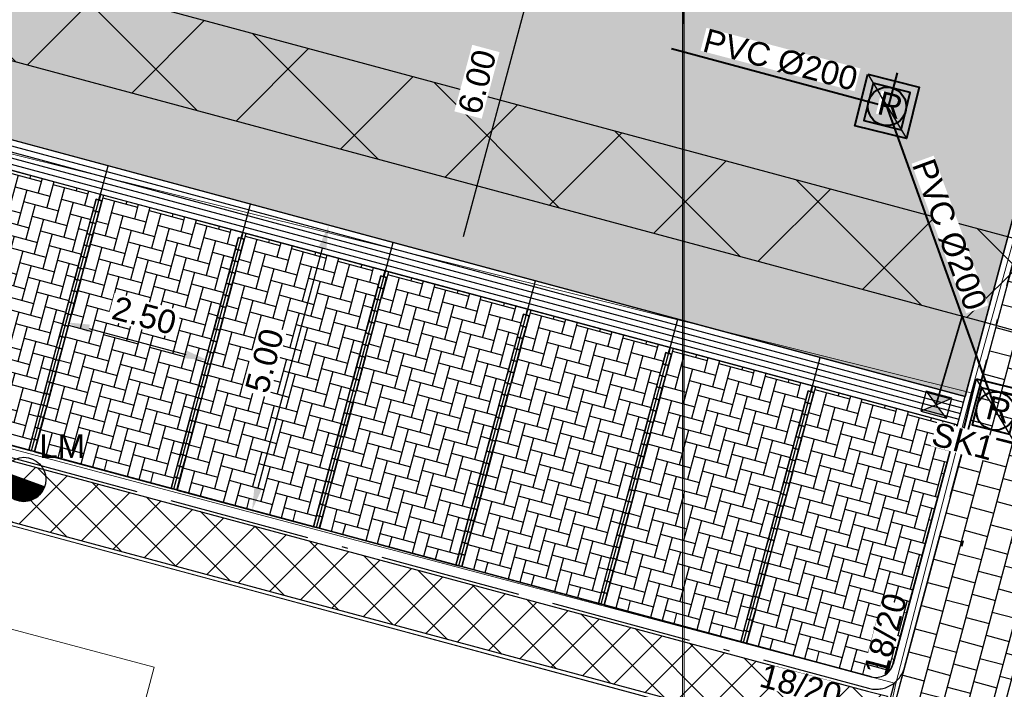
# Model space of a CAD drawing. Header units: metres. Extents: x 252743 to 254903, y 592696 to 593766.
# Tile 43 of 174: x 253689 to 253705, y 593027 to 593038. Entities that reach past the tile are written whole.
import ezdxf
from ezdxf.lldxf.tags import DXFTag

# ---------------------------------------------------------------- set-up
doc = ezdxf.new("R2010")
doc.units = ezdxf.units.M
doc.set_wipeout_variables(frame=1)
for name, pattern in [('ACAD_ISO11W100', [33, 12, -3, 12, -3, 0, -3]), ('DASHED', [19.05, 12.7, -6.35]), ('HIDDEN', [9.525, 6.35, -3.175]), ('IMPORT-KG-KADASTRAAL-SO _2_', [0]), ('IMPORT-KG-PERCEEL-SO _2_', [0])]:
    doc.linetypes.add(name, pattern=pattern)
for name, color, linetype, lineweight in [('132034000_dwg', 8, 'Continuous', 5), ('B-BH-KG-GRENS_KADASTRAAL-G', 250, 'IMPORT-KG-KADASTRAAL-SO _2_', 18), ('B-BH-KG-GRENS_PERCEEL-G', 250, 'IMPORT-KG-PERCEEL-SO _2_', 18), ('B-BH-VH-OPENVERHARDING-G', 250, 'Continuous', 18), ('N-RI-HWA-INSPECTIEPUT', 150, 'Continuous', 40), ('N-RI-HWA-PVC', 150, 'ACAD_ISO11W100', 40), ('N-RI-HWA-PVC125 KOLKAANSLUITING', 140, 'HIDDEN', 35), ('N-RI-IT-HWA-INSPECTIEPUT', 150, 'Continuous', 40), ('N-woningen', 1, 'Continuous', 0)]:
    doc.layers.add(name, color=color, linetype=linetype, lineweight=lineweight)
doc.layers.add('B-WE-KG-GRENS_PERCEEL-G', color=7, linetype='KG-PERCEEL-SO', lineweight=18, true_color=0x00a6ff)
for name, color, linetype in [('N-GR-ARC-GROENVOORZIENING-N', 82, 'Continuous'), ('N-IN-TEKST 200', 7, 'Continuous'), ('N-KL-NUTSSTROOK', 10, 'Continuous'), ('N-RI-KOLK-STRAATKOLK', 7, 'Continuous'), ('N-RI-TEKST 200', 7, 'Continuous'), ('N-WB-ARC-BETONSTEEN KF', 253, 'Continuous'), ('N-WB-ARC-BETONTEGEL 30X30', 8, 'Continuous'), ('N-WB-ARC-SBS-KF-ROODBRUIN-PARKEREN', 24, 'Continuous'), ('N-WB-ARC-SBS-KF-ROODBRUIN-RIJBAAN', 24, 'Continuous'), ('N-WB-BAND OPSLUITBAND 10x20', 7, 'DASHED'), ('N-WB-BAND TEKST 200', 7, 'Continuous'), ('N-WB-BAND TROTTOIRBAND 18 20', 7, 'ACAD_ISO11W100'), ('N-WB-KANTVERHARDING', 2, 'Continuous'), ('N-WB-MAATVOERING-VERHARDINGEN', 7, 'Continuous'), ('N-WB-MATERIAALGRENS', 1, 'Continuous'), ('N-WB-MOLGOOT GEBAKKEN DF', 8, 'Continuous')]:
    doc.layers.add(name, color=color, linetype=linetype)
doc.layers.add('N-WB-HULP', color=6, linetype='Continuous', plot=False)
doc.layers.get('0').freeze()
doc.styles.add('N_STANDARD 200', font='arial.ttf', dxfattribs={"height": 0.4})
doc.styles.get("Standard").update_dxf_attribs({"font": 'simplex.shx'})
tags = doc.linetypes.add('KG-PERCEEL-SO', pattern='A,5.5,-2,["P",Standard,S=1.8,R=0,X=-0.5,Y=-0.9],-2,5.5,-2,[5,NLCS.SHX,S=0.75,R=0,X=0,Y=0],-2', length=19).pattern_tags.tags
tags[6] = DXFTag(74, 10)
doc.dimstyles.new('N_DIMENSION 200', dxfattribs={"dimtxt": 0.4, "dimasz": 0.4, "dimexe": 0.125, "dimexo": 0.125, "dimgap": 0.25, "dimtad": 1, "dimzin": 3, "dimdsep": 46, "dimtxsty": 'N_STANDARD 200', "dimcen": 0, "dimazin": 3, "dimtfac": 1, "dimtix": 1, "dimtmove": 2, "dimatfit": 3, "dimfxl": 0.125, "dimfxlon": 1, "dimtfill": 1, "dimtolj": 1, "dimtzin": 0, "dimarcsym": 0})

# ---------------------------------------------------------------- blocks, each defined once
blk = doc.blocks.new('*D441')
at = {"layer": 'Defpoints', "color": 0, "transparency": 16777216}
for p in [(253697.781, 593039.596), (253696.223, 593033.802), (253696.223, 593033.802)]:
    blk.add_point(p, dxfattribs=at)
at = {"layer": 'N-WB-MAATVOERING-VERHARDINGEN', "color": 0, "lineweight": -2, "transparency": 16777216}
for p, q in [((253697.781, 593039.596), (253697.902, 593039.564)), ((253697.677, 593039.21), (253696.327, 593034.188)), ((253696.223, 593033.802), (253696.102, 593033.835))]:
    blk.add_line(p, q, dxfattribs=at)
at = {"layer": 'N-WB-MAATVOERING-VERHARDINGEN', "color": 0, "transparency": 16777216}
for points in [[(253697.613, 593039.227), (253697.742, 593039.193), (253697.781, 593039.596)], [(253696.262, 593034.206), (253696.391, 593034.171), (253696.223, 593033.802)]]:
    blk.add_solid(points, dxfattribs=at)
at = {"layer": 'N-WB-MAATVOERING-VERHARDINGEN', "color": 0, "transparency": 16777216, "insert": (253696.563, 593036.817), "char_height": 0.4, "attachment_point": 5, "rotation": 74.9481, "style": 'N_STANDARD 200', "bg_fill": 3, "box_fill_scale": 1.1, "bg_fill_color": 256, "bg_fill_true_color": 13158600, "bg_fill_transparency": 0}
blk.add_mtext('\\A1;6.00', dxfattribs=at)
blk = doc.blocks.new('*D474')
at = {"layer": 'Defpoints', "color": 0, "transparency": 16777216}
for p in [(253694.047, 593034.387), (253694.047, 593034.387), (253692.748, 593029.559)]:
    blk.add_point(p, dxfattribs=at)
at = {"layer": 'N-WB-MAATVOERING-VERHARDINGEN', "color": 0, "lineweight": -2, "transparency": 16777216}
for p, q in [((253694.047, 593034.387), (253693.926, 593034.42)), ((253692.852, 593029.946), (253693.943, 593034.001)), ((253692.748, 593029.559), (253692.628, 593029.592))]:
    blk.add_line(p, q, dxfattribs=at)
at = {"layer": 'N-WB-MAATVOERING-VERHARDINGEN', "color": 0, "transparency": 16777216}
for points in [[(253693.878, 593034.018), (253694.007, 593033.984), (253694.047, 593034.387)], [(253692.788, 593029.963), (253692.917, 593029.928), (253692.748, 593029.559)]]:
    blk.add_solid(points, dxfattribs=at)
at = {"layer": 'N-WB-MAATVOERING-VERHARDINGEN', "color": 0, "transparency": 16777216, "insert": (253692.959, 593032.091), "char_height": 0.4, "attachment_point": 5, "rotation": 74.9481, "style": 'N_STANDARD 200', "bg_fill": 3, "box_fill_scale": 1.1, "bg_fill_color": 256, "bg_fill_true_color": 13158600, "bg_fill_transparency": 0}
blk.add_mtext('\\A1;5.00', dxfattribs=at)
blk = doc.blocks.new('*D475')
at = {"layer": 'Defpoints', "color": 0, "transparency": 16777216}
for p in [(253689.581, 593032.689), (253691.995, 593032.04), (253692.01, 593032.093)]:
    blk.add_point(p, dxfattribs=at)
at = {"layer": 'N-WB-MAATVOERING-VERHARDINGEN', "color": 0, "lineweight": -2, "transparency": 16777216}
for p, q in [((253689.596, 593032.743), (253689.628, 593032.863)), ((253689.982, 593032.639), (253691.624, 593032.197)), ((253692.01, 593032.093), (253692.042, 593032.214))]:
    blk.add_line(p, q, dxfattribs=at)
at = {"layer": 'N-WB-MAATVOERING-VERHARDINGEN', "color": 0, "transparency": 16777216}
for points in [[(253689.999, 593032.703), (253689.965, 593032.574), (253689.596, 593032.743)], [(253691.641, 593032.262), (253691.606, 593032.133), (253692.01, 593032.093)]]:
    blk.add_solid(points, dxfattribs=at)
at = {"layer": 'N-WB-MAATVOERING-VERHARDINGEN', "color": 0, "transparency": 16777216, "insert": (253690.921, 593032.857), "char_height": 0.4, "attachment_point": 5, "rotation": 344.9481, "style": 'N_STANDARD 200', "bg_fill": 3, "box_fill_scale": 1.1, "bg_fill_color": 256, "bg_fill_true_color": 13158600, "bg_fill_transparency": 0}
blk.add_mtext('\\A1;2.50', dxfattribs=at)
blk = doc.blocks.new('STRAATKOLK STR3545')
h = blk.add_hatch(color=256)
h.dxf.hatch_style = 1
h.paths.add_polyline_path([(0, 0.35), (0.225, 0.175), (0.45, 0.35)])
h = blk.add_hatch(color=256)
h.dxf.hatch_style = 1
h.paths.add_polyline_path([(0.225, 0.175), (0, 0), (0.45, 0)])
for points in [[(0, 0.35), (0.225, 0.175), (0.45, 0.35)], [(0, 0.35), (0, 0), (0.45, 0), (0.45, 0.35)], [(0.225, 0.175), (0, 0), (0.45, 0)]]:
    blk.add_lwpolyline(points, close=True)
at = {"style": 'N_STANDARD 200'}
blk.add_attdef('STRAATKOLK', (0.297, -0.502), '', height=0.4, dxfattribs=at)
at = {"color": 7, "true_color": 0xffffff}
blk.add_wipeout([(0.316, -0.088), (1.358, -0.088), (1.358, -0.525), (0.316, -0.525)], dxfattribs=at)
blk = doc.blocks.new('OP HOOGTE STELLEN GIET RWA')
blk.add_lwpolyline([(-1.625, 1.624), (-1.625, -1.626), (1.625, -1.626), (1.625, 1.624)], close=True)
blk.add_circle((0, 0), 1.625)
at = {"insert": (-0.767, 1.178), "char_height": 2, "attachment_point": 1, "style": 'N_STANDARD 200', "bg_fill": 3, "box_fill_scale": 1, "bg_fill_color": 256, "bg_fill_transparency": 0}
blk.add_mtext_dynamic_manual_height_columns('R', width=0.4, gutter_width=2, heights=[0], dxfattribs=at)
blk = doc.blocks.new('INSPECTIEPUT IT')
at = {"flags": 128}
blk.add_lwpolyline([(-2.25, 2.25), (2.25, 2.25), (2.25, -2.25), (-2.25, -2.25), (-2.25, 2.25)], dxfattribs=at)
at = {"layer": 'N-WB-HULP'}
blk.add_line((-2.25, 2.25), (2.25, -2.25), dxfattribs=at)
blk = doc.blocks.new('132034000_dwg_GWW-CAD Brk tekening 12A-1381409-Plot dakaanzicht')
at = {"layer": 'B-BH-KG-GRENS_KADASTRAAL-G', "color": 253, "linetype": 'Continuous', "lineweight": 9, "flags": 128}
blk.add_lwpolyline([(253702225, 593020878), (253703392, 593025347), (253700046, 593026228), (253700046, 593064797), (253700046, 593026228), (253678247, 593032109), (253675949, 593023806), (253679023, 593022964)], dxfattribs=at)
at = {"layer": 'B-BH-KG-GRENS_PERCEEL-G', "color": 253, "linetype": 'Continuous', "lineweight": 9, "flags": 128}
for points in [[(253667904, 593077126), (253667545, 593075562), (253667575, 593074571), (253667960, 593073747), (253668376, 593073149), (253669177, 593072632), (253670076, 593072194), (253681679, 593069399), (253691282, 593066996), (253700073, 593064797), (253700073, 593026228), (253678247, 593032109), (253675949, 593023806), (253674294, 593017788), (253672706, 593011731)], [(253739538, 593016792), (253705519, 593025989), (253705225, 593024858), (253703392, 593025347), (253700046, 593026228), (253700046, 593064797), (253728076, 593057711), (253732212, 593056664), (253737248, 593055370), (253767006, 593047721)], [(253679023, 593022964), (253675949, 593023806), (253678247, 593032109), (253700046, 593026228)]]:
    blk.add_lwpolyline(points, dxfattribs=at)
blk = doc.blocks.new('132034000_dwg_GWW-CAD Bgt tekening 12A-1381416-Plot dakaanzicht')
at = {"layer": 'B-BH-VH-OPENVERHARDING-G', "color": 253, "lineweight": 9, "flags": 128}
for points in [[(253708920, 593045909), (253704939, 593031547), (253683007, 593037002), (253683608, 593039190), (253683923, 593040372), (253684656, 593043097), (253685950, 593042753), (253697878, 593039375), (253698533, 593039239), (253699201, 593039205), (253699866, 593039276), (253700512, 593039450), (253701123, 593039721), (253701685, 593040085), (253702183, 593040531), (253702607, 593041049), (253702944, 593041626), (253703188, 593042249), (253704775, 593046153), (253705010, 593046760), (253705454, 593048605), (253705574, 593049003)], [(253701584, 593016780), (253702626, 593020988), (253703871, 593026018), (253703550, 593026097), (253703660, 593026625), (253704939, 593031547), (253708920, 593045909)]]:
    blk.add_lwpolyline(points, dxfattribs=at)
blk.add_lwpolyline([(253704939, 593031547), (253703660, 593026625), (253684636, 593031667), (253681753, 593032438), (253683007, 593037002)], close=True, dxfattribs=at)
blk = doc.blocks.new('132034000_dwg-1357416-Plot dakaanzicht')
for name in ['132034000_dwg_GWW-CAD Brk tekening 12A-1381409-Plot dakaanzicht', '132034000_dwg_GWW-CAD Bgt tekening 12A-1381416-Plot dakaanzicht']:
    blk.add_blockref(name, (0, 0))
blk = doc.blocks.new('LICHTMAST-BLOCK')
h = blk.add_hatch()
h.set_pattern_fill('ANSI31', color=256, scale=0.005)
edge = h.paths.add_edge_path()
edge.add_line((0.351, -0.127), (-0.351, 0.127))
edge.add_arc((0, 0), 0.373, 160.1369, 245.7021)
edge.add_arc((0, 0), 0.373, 245.7021, 340.1369)
blk.add_lwpolyline([(0.351, -0.127), (-0.351, 0.127, 0.391721), (-0.154, -0.34, 0.43707)], format="xyb", close=True)
blk.add_circle((0, 0), 0.373)
at = {"layer": 'N-IN-TEKST 200', "style": 'N_STANDARD 200'}
blk.add_attdef('LICHTMAST', (0.262, 0.364), '', height=0.4, dxfattribs=at)

msp = doc.modelspace()

# ---------------------------------------------------------------- hatches: boundary and pattern name
at = {"layer": 'N-WB-ARC-BETONSTEEN KF'}
h = msp.add_hatch(dxfattribs=at)
h.set_pattern_fill('ANGLE', color=255, angle=-0.0717)
h.set_pattern_definition([(359.9283435, (-2311.574, -208.654), (0.008735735, 6.98499454), [5.08, -1.905]), (89.9283435, (-2311.574, -208.654), (-6.98499454, 0.008735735), [5.08, -1.905])])
h.paths.add_polyline_path([(253702.339, 593032.046), (253702.288, 593031.853), (253702.385, 593031.827), (253702.436, 593032.02)])
h.paths.add_polyline_path([(253702.237, 593031.659), (253702.186, 593031.466), (253702.282, 593031.44), (253702.333, 593031.634)])
h.paths.add_polyline_path([(253702.134, 593031.273), (253702.083, 593031.079), (253702.18, 593031.054), (253702.231, 593031.247)])
h.paths.add_polyline_path([(253702.032, 593030.886), (253701.981, 593030.693), (253702.077, 593030.667), (253702.129, 593030.86)])
h.paths.add_polyline_path([(253701.929, 593030.499), (253701.878, 593030.306), (253701.975, 593030.28), (253702.026, 593030.474)])
h.paths.add_polyline_path([(253701.827, 593030.113), (253701.776, 593029.919), (253701.872, 593029.894), (253701.924, 593030.087)])
h.paths.add_polyline_path([(253701.725, 593029.726), (253701.673, 593029.533), (253701.77, 593029.507), (253701.821, 593029.7)])
h.paths.add_polyline_path([(253701.622, 593029.339), (253701.571, 593029.146), (253701.668, 593029.12), (253701.719, 593029.314)])
h.paths.add_polyline_path([(253701.52, 593028.953), (253701.468, 593028.759), (253701.565, 593028.734), (253701.616, 593028.927)])
h.paths.add_polyline_path([(253701.417, 593028.566), (253701.366, 593028.373), (253701.463, 593028.347), (253701.514, 593028.54)])
h.paths.add_polyline_path([(253701.315, 593028.179), (253701.264, 593027.986), (253701.36, 593027.961), (253701.411, 593028.154)])
at = {"layer": 'N-WB-ARC-BETONTEGEL 30X30'}
h = msp.add_hatch(dxfattribs=at)
h.set_pattern_fill('AR-B88', color=256, scale=0.002, angle=255.07, style=0)
h.paths.add_polyline_path([(253703.396, 593025.346), (253708.859, 593045.688), (253709.42, 593045.54), (253709.935, 593047.471), (253711.096, 593047.161), (253710.605, 593045.325), (253705.136, 593024.882)])
at = {"layer": 'N-WB-ARC-SBS-KF-ROODBRUIN-PARKEREN'}
h = msp.add_hatch(dxfattribs=at)
h.set_pattern_fill('AR-HBONE', color=256, scale=0.002, angle=209.95)
h.set_pattern_definition([(254.95, (507377.57842, 1186077.81498), (0.143466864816, -0.24899345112), [0.6096, -0.2032]), (344.95, (507377.52566, 1186077.61875), (0.143466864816, -0.24899345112), [0.6096, -0.2032])])
h.paths.add_polyline_path([(253688.961, 593030.577), (253690.104, 593034.826), (253690.152, 593034.813), (253690.179, 593034.91), (253687.764, 593035.56), (253687.738, 593035.462), (253687.787, 593035.449), (253686.644, 593031.2)])
h = msp.add_hatch(dxfattribs=at)
h.set_pattern_fill('AR-HBONE', color=256, scale=0.002, angle=209.95)
h.set_pattern_definition([(254.95, (507379.99265, 1186077.16575), (0.143466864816, -0.24899345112), [0.6096, -0.2032]), (344.95, (507379.93989, 1186076.96952), (0.143466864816, -0.24899345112), [0.6096, -0.2032])])
h.paths.add_polyline_path([(253691.376, 593029.928), (253692.518, 593034.177), (253692.566, 593034.164), (253692.593, 593034.261), (253690.179, 593034.91), (253690.153, 593034.812), (253690.201, 593034.8), (253689.058, 593030.55)])
h = msp.add_hatch(dxfattribs=at)
h.set_pattern_fill('AR-HBONE', color=256, scale=0.002, angle=209.95)
h.set_pattern_definition([(254.95, (507382.40688, 1186076.51651), (0.143466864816, -0.24899345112), [0.6096, -0.2032]), (344.95, (507382.35411, 1186076.32028), (0.143466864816, -0.24899345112), [0.6096, -0.2032])])
h.paths.add_polyline_path([(253693.79, 593029.278), (253694.932, 593033.527), (253694.981, 593033.514), (253695.007, 593033.612), (253692.593, 593034.261), (253692.567, 593034.163), (253692.615, 593034.15), (253691.473, 593029.901)])
h = msp.add_hatch(dxfattribs=at)
h.set_pattern_fill('AR-HBONE', color=256, scale=0.002, angle=209.95)
h.set_pattern_definition([(254.95, (507384.8211, 1186075.86728), (0.143466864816, -0.24899345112), [0.6096, -0.2032]), (344.95, (507384.76834, 1186075.67105), (0.143466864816, -0.24899345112), [0.6096, -0.2032])])
h.paths.add_polyline_path([(253696.204, 593028.629), (253697.347, 593032.878), (253697.395, 593032.865), (253697.421, 593032.963), (253695.007, 593033.612), (253694.981, 593033.514), (253695.029, 593033.501), (253693.887, 593029.252)])
h = msp.add_hatch(dxfattribs=at)
h.set_pattern_fill('AR-HBONE', color=256, scale=0.002, angle=209.95)
h.set_pattern_definition([(254.95, (507387.23533, 1186075.21804), (0.143466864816, -0.24899345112), [0.6096, -0.2032]), (344.95, (507387.18257, 1186075.02181), (0.143466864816, -0.24899345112), [0.6096, -0.2032])])
h.paths.add_polyline_path([(253698.618, 593027.98), (253699.761, 593032.229), (253699.809, 593032.216), (253699.835, 593032.313), (253697.421, 593032.963), (253697.395, 593032.865), (253697.444, 593032.852), (253696.301, 593028.603)])
h = msp.add_hatch(dxfattribs=at)
h.set_pattern_fill('AR-HBONE', color=256, scale=0.002, angle=209.95)
h.set_pattern_definition([(254.95, (507389.64956, 1186074.5688), (0.143466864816, -0.24899345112), [0.6096, -0.2032]), (344.95, (507389.5968, 1186074.37258), (0.143466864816, -0.24899345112), [0.6096, -0.2032])])
h.paths.add_polyline_path([(253701.032, 593027.331), (253702.175, 593031.58), (253702.223, 593031.567), (253702.25, 593031.664), (253699.835, 593032.313), (253699.81, 593032.215), (253699.858, 593032.203), (253698.715, 593027.953)])
h = msp.add_hatch(dxfattribs=at)
h.set_pattern_fill('AR-HBONE', color=256, scale=0.002, angle=209.95)
h.set_pattern_definition([(254.95, (507392.06379, 1186073.91958), (0.143466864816, -0.24899345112), [0.6096, -0.2032]), (344.95, (507392.01102, 1186073.72335), (0.143466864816, -0.24899345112), [0.6096, -0.2032])])
edge = h.paths.add_edge_path()
edge.add_line((253703.611, 593026.948), (253704.7, 593031.005))
edge.add_line((253704.7, 593031.005), (253702.25, 593031.664))
edge.add_line((253702.25, 593031.664), (253702.224, 593031.566))
edge.add_line((253702.224, 593031.566), (253702.272, 593031.553))
edge.add_line((253702.272, 593031.553), (253701.129, 593027.304))
edge.add_line((253701.129, 593027.304), (253703.244, 593026.736))
edge.add_arc((253703.322, 593027.026), 0.3, 254.9566, 344.9797)
at = {"layer": 'N-WB-ARC-SBS-KF-ROODBRUIN-RIJBAAN'}
h = msp.add_hatch(dxfattribs=at)
h.set_pattern_fill('AR-HBONE', color=256, scale=0.002, angle=74.95)
edge = h.paths.add_edge_path()
edge.add_line((253683.266, 593041.779), (253683.567, 593042.899))
edge.add_arc((253684.048, 593042.771), 0.497, 74.3404, 165.0911, ccw=False)
edge.add_line((253684.182, 593043.25), (253684.656, 593043.097))
edge.add_line((253684.656, 593043.097), (253696.735, 593039.878))
edge.add_line((253696.735, 593039.878), (253697.921, 593039.559))
edge.add_arc((253698.732, 593043.483), 4.007, 258.3219, 345.0274)
edge.add_line((253702.603, 593042.448), (253703.825, 593047.03))
edge.add_line((253703.825, 593047.03), (253704.345, 593048.972))
edge.add_line((253704.345, 593048.972), (253704.89, 593051.034))
edge.add_arc((253701.025, 593052.065), 4, 345.0707, 435.5149)
edge.add_line((253702.026, 593055.937), (253714.581, 593052.833))
edge.add_arc((253713.647, 593048.92), 4.023, 76.5755, 169.8499)
edge.add_line((253709.687, 593049.629), (253709.159, 593047.677))
edge.add_line((253709.159, 593047.677), (253708.648, 593045.744))
edge.add_line((253708.648, 593045.744), (253704.835, 593031.487))
edge.add_line((253704.835, 593031.487), (253683.066, 593037.342))
edge.add_line((253683.066, 593037.342), (253682.578, 593037.472))
edge.add_arc((253682.701, 593037.947), 0.49, 164.9496, 255.5265, ccw=False)
edge.add_line((253682.227, 593038.074), (253682.5, 593039.085))
edge.add_line((253682.5, 593039.085), (253683.266, 593041.779))

# ---------------------------------------------------------------- linework, layer by layer
at = {"layer": 'B-WE-KG-GRENS_PERCEEL-G', "ltscale": 0.5}
for points in [[(253700.046, 593026.228), (253700.073, 593064.797)], [(253675.949, 593023.806), (253678.247, 593032.109), (253700.046, 593026.228)]]:
    msp.add_lwpolyline(points, dxfattribs=at)
at = {"layer": 'N-RI-HWA-PVC'}
for p, q in [((253685.366, 593041.259), (253703.533, 593036.394)), ((253688.621, 592967.952), (253705.374, 593031.202))]:
    msp.add_line(p, q, dxfattribs=at)
at = {"layer": 'N-RI-HWA-PVC125 KOLKAANSLUITING'}
msp.add_line((253704.346, 593031.347), (253704.783, 593032.847), dxfattribs=at)
at = {"layer": 'N-WB-ARC-BETONSTEEN KF'}
for points in [[(253690.104, 593034.827), (253690.052, 593034.634), (253690.149, 593034.608), (253690.201, 593034.801)], [(253690.052, 593034.634), (253690, 593034.441), (253690.097, 593034.415), (253690.149, 593034.608)], [(253690, 593034.441), (253689.948, 593034.247), (253690.045, 593034.221), (253690.097, 593034.415)], [(253689.948, 593034.247), (253689.897, 593034.054), (253689.993, 593034.028), (253690.045, 593034.221)], [(253692.518, 593034.178), (253692.467, 593033.984), (253692.563, 593033.958), (253692.615, 593034.152)], [(253689.897, 593034.054), (253689.845, 593033.861), (253689.941, 593033.835), (253689.993, 593034.028)], [(253692.467, 593033.984), (253692.415, 593033.791), (253692.511, 593033.765), (253692.563, 593033.958)], [(253689.845, 593033.861), (253689.793, 593033.668), (253689.889, 593033.642), (253689.941, 593033.835)], [(253692.415, 593033.791), (253692.363, 593033.598), (253692.459, 593033.572), (253692.511, 593033.765)], [(253689.793, 593033.668), (253689.741, 593033.475), (253689.837, 593033.449), (253689.889, 593033.642)], [(253689.741, 593033.475), (253689.689, 593033.282), (253689.785, 593033.256), (253689.837, 593033.449)], [(253692.363, 593033.598), (253692.311, 593033.405), (253692.407, 593033.379), (253692.459, 593033.572)], [(253694.933, 593033.528), (253694.881, 593033.335), (253694.977, 593033.309), (253695.029, 593033.502)], [(253692.311, 593033.405), (253692.259, 593033.212), (253692.355, 593033.186), (253692.407, 593033.379)], [(253694.881, 593033.335), (253694.829, 593033.142), (253694.925, 593033.116), (253694.977, 593033.309)], [(253689.689, 593033.282), (253689.637, 593033.089), (253689.733, 593033.063), (253689.785, 593033.256)], [(253692.259, 593033.212), (253692.207, 593033.019), (253692.303, 593032.993), (253692.355, 593033.186)], [(253694.829, 593033.142), (253694.777, 593032.949), (253694.873, 593032.923), (253694.925, 593033.116)], [(253689.637, 593033.089), (253689.585, 593032.895), (253689.681, 593032.869), (253689.733, 593033.063)], [(253692.207, 593033.019), (253692.155, 593032.826), (253692.251, 593032.8), (253692.303, 593032.993)], [(253689.585, 593032.895), (253689.533, 593032.702), (253689.63, 593032.676), (253689.681, 593032.869)], [(253692.155, 593032.826), (253692.103, 593032.632), (253692.2, 593032.607), (253692.251, 593032.8)], [(253694.777, 593032.949), (253694.725, 593032.756), (253694.822, 593032.73), (253694.873, 593032.923)], [(253697.347, 593032.879), (253697.295, 593032.686), (253697.392, 593032.66), (253697.444, 593032.853)], [(253689.533, 593032.702), (253689.481, 593032.509), (253689.578, 593032.483), (253689.63, 593032.676)], [(253692.103, 593032.632), (253692.051, 593032.439), (253692.148, 593032.413), (253692.2, 593032.607)], [(253694.725, 593032.756), (253694.673, 593032.563), (253694.77, 593032.537), (253694.822, 593032.73)], [(253697.295, 593032.686), (253697.243, 593032.493), (253697.34, 593032.467), (253697.392, 593032.66)], [(253689.481, 593032.509), (253689.429, 593032.316), (253689.526, 593032.29), (253689.578, 593032.483)], [(253694.673, 593032.563), (253694.621, 593032.37), (253694.718, 593032.344), (253694.77, 593032.537)], [(253697.243, 593032.493), (253697.191, 593032.3), (253697.288, 593032.274), (253697.34, 593032.467)], [(253689.429, 593032.316), (253689.377, 593032.123), (253689.474, 593032.097), (253689.526, 593032.29)], [(253692.051, 593032.439), (253691.999, 593032.246), (253692.096, 593032.22), (253692.148, 593032.413)], [(253694.621, 593032.37), (253694.569, 593032.176), (253694.666, 593032.15), (253694.718, 593032.344)], [(253697.191, 593032.3), (253697.139, 593032.107), (253697.236, 593032.081), (253697.288, 593032.274)], [(253689.377, 593032.123), (253689.325, 593031.93), (253689.422, 593031.904), (253689.474, 593032.097)], [(253691.999, 593032.246), (253691.947, 593032.053), (253692.044, 593032.027), (253692.096, 593032.22)], [(253694.569, 593032.176), (253694.517, 593031.983), (253694.614, 593031.957), (253694.666, 593032.15)], [(253699.761, 593032.23), (253699.709, 593032.037), (253699.806, 593032.011), (253699.858, 593032.204)], [(253691.947, 593032.053), (253691.895, 593031.86), (253691.992, 593031.834), (253692.044, 593032.027)], [(253694.517, 593031.983), (253694.465, 593031.79), (253694.562, 593031.764), (253694.614, 593031.957)], [(253697.139, 593032.107), (253697.087, 593031.913), (253697.184, 593031.887), (253697.236, 593032.081)], [(253699.709, 593032.037), (253699.657, 593031.844), (253699.754, 593031.818), (253699.806, 593032.011)], [(253689.325, 593031.93), (253689.273, 593031.737), (253689.37, 593031.711), (253689.422, 593031.904)], [(253691.895, 593031.86), (253691.843, 593031.667), (253691.94, 593031.641), (253691.992, 593031.834)], [(253694.465, 593031.79), (253694.413, 593031.597), (253694.51, 593031.571), (253694.562, 593031.764)], [(253697.087, 593031.913), (253697.035, 593031.72), (253697.132, 593031.694), (253697.184, 593031.887)], [(253699.657, 593031.844), (253699.605, 593031.65), (253699.702, 593031.624), (253699.754, 593031.818)], [(253689.273, 593031.737), (253689.221, 593031.543), (253689.318, 593031.517), (253689.37, 593031.711)], [(253691.843, 593031.667), (253691.791, 593031.474), (253691.888, 593031.448), (253691.94, 593031.641)], [(253697.035, 593031.72), (253696.983, 593031.527), (253697.08, 593031.501), (253697.132, 593031.694)], [(253699.605, 593031.65), (253699.553, 593031.457), (253699.65, 593031.431), (253699.702, 593031.624)], [(253689.221, 593031.543), (253689.169, 593031.35), (253689.266, 593031.324), (253689.318, 593031.517)], [(253691.791, 593031.474), (253691.739, 593031.281), (253691.836, 593031.255), (253691.888, 593031.448)], [(253694.413, 593031.597), (253694.361, 593031.404), (253694.458, 593031.378), (253694.51, 593031.571)], [(253696.983, 593031.527), (253696.931, 593031.334), (253697.028, 593031.308), (253697.08, 593031.501)], [(253699.553, 593031.457), (253699.501, 593031.264), (253699.598, 593031.238), (253699.65, 593031.431)], [(253702.175, 593031.581), (253702.123, 593031.388), (253702.22, 593031.362), (253702.272, 593031.555)], [(253689.169, 593031.35), (253689.117, 593031.157), (253689.214, 593031.131), (253689.266, 593031.324)], [(253694.361, 593031.404), (253694.309, 593031.211), (253694.406, 593031.185), (253694.458, 593031.378)], [(253696.931, 593031.334), (253696.879, 593031.141), (253696.976, 593031.115), (253697.028, 593031.308)], [(253702.123, 593031.388), (253702.072, 593031.194), (253702.168, 593031.168), (253702.22, 593031.362)], [(253689.117, 593031.157), (253689.065, 593030.964), (253689.162, 593030.938), (253689.214, 593031.131)], [(253691.739, 593031.281), (253691.687, 593031.087), (253691.784, 593031.061), (253691.836, 593031.255)], [(253694.309, 593031.211), (253694.258, 593031.018), (253694.354, 593030.992), (253694.406, 593031.185)], [(253696.879, 593031.141), (253696.828, 593030.948), (253696.924, 593030.922), (253696.976, 593031.115)], [(253699.501, 593031.264), (253699.45, 593031.071), (253699.546, 593031.045), (253699.598, 593031.238)], [(253702.072, 593031.194), (253702.02, 593031.001), (253702.116, 593030.975), (253702.168, 593031.168)], [(253689.065, 593030.964), (253689.014, 593030.771), (253689.11, 593030.745), (253689.162, 593030.938)], [(253691.687, 593031.087), (253691.636, 593030.894), (253691.732, 593030.868), (253691.784, 593031.061)], [(253694.258, 593031.018), (253694.206, 593030.824), (253694.302, 593030.798), (253694.354, 593030.992)], [(253699.45, 593031.071), (253699.398, 593030.878), (253699.494, 593030.852), (253699.546, 593031.045)], [(253702.02, 593031.001), (253701.968, 593030.808), (253702.064, 593030.782), (253702.116, 593030.975)], [(253691.636, 593030.894), (253691.584, 593030.701), (253691.68, 593030.675), (253691.732, 593030.868)], [(253694.206, 593030.824), (253694.154, 593030.631), (253694.25, 593030.605), (253694.302, 593030.798)], [(253696.828, 593030.948), (253696.776, 593030.755), (253696.872, 593030.729), (253696.924, 593030.922)], [(253699.398, 593030.878), (253699.346, 593030.685), (253699.442, 593030.659), (253699.494, 593030.852)], [(253701.968, 593030.808), (253701.916, 593030.615), (253702.012, 593030.589), (253702.064, 593030.782)], [(253689.014, 593030.771), (253688.962, 593030.578), (253689.058, 593030.552), (253689.11, 593030.745)], [(253691.584, 593030.701), (253691.532, 593030.508), (253691.628, 593030.482), (253691.68, 593030.675)], [(253694.154, 593030.631), (253694.102, 593030.438), (253694.198, 593030.412), (253694.25, 593030.605)], [(253696.776, 593030.755), (253696.724, 593030.561), (253696.82, 593030.535), (253696.872, 593030.729)], [(253699.346, 593030.685), (253699.294, 593030.492), (253699.39, 593030.466), (253699.442, 593030.659)], [(253691.532, 593030.508), (253691.48, 593030.315), (253691.576, 593030.289), (253691.628, 593030.482)], [(253696.724, 593030.561), (253696.672, 593030.368), (253696.768, 593030.342), (253696.82, 593030.535)], [(253699.294, 593030.492), (253699.242, 593030.298), (253699.338, 593030.273), (253699.39, 593030.466)], [(253701.916, 593030.615), (253701.864, 593030.422), (253701.96, 593030.396), (253702.012, 593030.589)], [(253691.48, 593030.315), (253691.428, 593030.122), (253691.524, 593030.096), (253691.576, 593030.289)], [(253694.102, 593030.438), (253694.05, 593030.245), (253694.146, 593030.219), (253694.198, 593030.412)], [(253696.672, 593030.368), (253696.62, 593030.175), (253696.716, 593030.149), (253696.768, 593030.342)], [(253699.242, 593030.298), (253699.19, 593030.105), (253699.286, 593030.079), (253699.338, 593030.273)], [(253701.864, 593030.422), (253701.812, 593030.229), (253701.908, 593030.203), (253701.96, 593030.396)], [(253691.428, 593030.122), (253691.376, 593029.929), (253691.472, 593029.903), (253691.524, 593030.096)], [(253694.05, 593030.245), (253693.998, 593030.052), (253694.094, 593030.026), (253694.146, 593030.219)], [(253696.62, 593030.175), (253696.568, 593029.982), (253696.664, 593029.956), (253696.716, 593030.149)], [(253701.812, 593030.229), (253701.76, 593030.036), (253701.856, 593030.01), (253701.908, 593030.203)], [(253693.998, 593030.052), (253693.946, 593029.859), (253694.042, 593029.833), (253694.094, 593030.026)], [(253696.568, 593029.982), (253696.516, 593029.789), (253696.612, 593029.763), (253696.664, 593029.956)], [(253699.19, 593030.105), (253699.138, 593029.912), (253699.234, 593029.886), (253699.286, 593030.079)], [(253701.76, 593030.036), (253701.708, 593029.842), (253701.805, 593029.816), (253701.856, 593030.01)], [(253693.946, 593029.859), (253693.894, 593029.666), (253693.991, 593029.64), (253694.042, 593029.833)], [(253696.516, 593029.789), (253696.464, 593029.596), (253696.561, 593029.57), (253696.612, 593029.763)], [(253699.138, 593029.912), (253699.086, 593029.719), (253699.183, 593029.693), (253699.234, 593029.886)], [(253701.708, 593029.842), (253701.656, 593029.649), (253701.753, 593029.623), (253701.805, 593029.816)], [(253693.894, 593029.666), (253693.842, 593029.472), (253693.939, 593029.446), (253693.991, 593029.64)], [(253699.086, 593029.719), (253699.034, 593029.526), (253699.131, 593029.5), (253699.183, 593029.693)], [(253701.656, 593029.649), (253701.604, 593029.456), (253701.701, 593029.43), (253701.753, 593029.623)], [(253693.842, 593029.472), (253693.79, 593029.279), (253693.887, 593029.253), (253693.939, 593029.446)], [(253696.464, 593029.596), (253696.412, 593029.403), (253696.509, 593029.377), (253696.561, 593029.57)], [(253699.034, 593029.526), (253698.982, 593029.333), (253699.079, 593029.307), (253699.131, 593029.5)], [(253701.604, 593029.456), (253701.552, 593029.263), (253701.649, 593029.237), (253701.701, 593029.43)], [(253696.412, 593029.403), (253696.36, 593029.209), (253696.457, 593029.184), (253696.509, 593029.377)], [(253698.982, 593029.333), (253698.93, 593029.14), (253699.027, 593029.114), (253699.079, 593029.307)], [(253696.36, 593029.209), (253696.308, 593029.016), (253696.405, 593028.99), (253696.457, 593029.184)], [(253698.93, 593029.14), (253698.878, 593028.947), (253698.975, 593028.921), (253699.027, 593029.114)], [(253701.552, 593029.263), (253701.5, 593029.07), (253701.597, 593029.044), (253701.649, 593029.237)], [(253696.308, 593029.016), (253696.256, 593028.823), (253696.353, 593028.797), (253696.405, 593028.99)], [(253701.5, 593029.07), (253701.448, 593028.877), (253701.545, 593028.851), (253701.597, 593029.044)], [(253696.256, 593028.823), (253696.204, 593028.63), (253696.301, 593028.604), (253696.353, 593028.797)], [(253698.878, 593028.947), (253698.826, 593028.753), (253698.923, 593028.727), (253698.975, 593028.921)], [(253701.448, 593028.877), (253701.396, 593028.684), (253701.493, 593028.658), (253701.545, 593028.851)], [(253698.826, 593028.753), (253698.774, 593028.56), (253698.871, 593028.534), (253698.923, 593028.727)], [(253701.396, 593028.684), (253701.344, 593028.49), (253701.441, 593028.464), (253701.493, 593028.658)], [(253698.774, 593028.56), (253698.722, 593028.367), (253698.819, 593028.341), (253698.871, 593028.534)], [(253701.344, 593028.49), (253701.292, 593028.297), (253701.389, 593028.271), (253701.441, 593028.464)], [(253698.722, 593028.367), (253698.67, 593028.174), (253698.767, 593028.148), (253698.819, 593028.341)], [(253701.292, 593028.297), (253701.24, 593028.104), (253701.337, 593028.078), (253701.389, 593028.271)], [(253698.67, 593028.174), (253698.619, 593027.981), (253698.715, 593027.955), (253698.767, 593028.148)], [(253701.24, 593028.104), (253701.189, 593027.911), (253701.285, 593027.885), (253701.337, 593028.078)], [(253701.189, 593027.911), (253701.137, 593027.718), (253701.233, 593027.692), (253701.285, 593027.885)], [(253701.137, 593027.718), (253701.085, 593027.525), (253701.181, 593027.499), (253701.233, 593027.692)], [(253701.085, 593027.525), (253701.033, 593027.332), (253701.129, 593027.306), (253701.181, 593027.499)]]:
    msp.add_lwpolyline(points, close=True, dxfattribs=at)
at = {"layer": 'N-WB-ARC-BETONTEGEL 30X30'}
msp.add_lwpolyline([(253703.396, 593025.346), (253708.859, 593045.688), (253709.42, 593045.54), (253709.935, 593047.471), (253711.096, 593047.161), (253710.605, 593045.325), (253705.136, 593024.882)], close=True, dxfattribs=at)
at = {"layer": 'N-WB-ARC-SBS-KF-ROODBRUIN-PARKEREN'}
for points in [[(253683.266, 593041.779), (253683.567, 593042.899, -0.418056), (253684.182, 593043.25), (253684.656, 593043.097), (253696.735, 593039.878), (253697.921, 593039.559, 0.39747), (253702.603, 593042.448), (253703.825, 593047.03), (253704.345, 593048.972), (253704.89, 593051.034, 0.416486), (253702.026, 593055.937), (253714.581, 593052.833, 0.431053), (253709.687, 593049.629), (253709.159, 593047.677), (253708.648, 593045.744), (253704.835, 593031.487), (253683.066, 593037.342), (253682.578, 593037.472, -0.417165), (253682.227, 593038.074), (253682.5, 593039.085)], [(253703.611, 593026.948), (253704.7, 593031.005), (253702.25, 593031.664), (253702.224, 593031.566), (253702.272, 593031.553), (253701.129, 593027.304), (253703.244, 593026.736, 0.414331)]]:
    msp.add_lwpolyline(points, format="xyb", close=True, dxfattribs=at)
for points in [[(253688.961, 593030.577), (253690.104, 593034.826), (253690.152, 593034.813), (253690.179, 593034.91), (253687.764, 593035.56), (253687.738, 593035.462), (253687.787, 593035.449), (253686.644, 593031.2)], [(253691.376, 593029.928), (253692.518, 593034.177), (253692.566, 593034.164), (253692.593, 593034.261), (253690.179, 593034.91), (253690.153, 593034.812), (253690.201, 593034.8), (253689.058, 593030.55)], [(253693.79, 593029.278), (253694.932, 593033.527), (253694.981, 593033.514), (253695.007, 593033.612), (253692.593, 593034.261), (253692.567, 593034.163), (253692.615, 593034.15), (253691.473, 593029.901)], [(253696.204, 593028.629), (253697.347, 593032.878), (253697.395, 593032.865), (253697.421, 593032.963), (253695.007, 593033.612), (253694.981, 593033.514), (253695.029, 593033.501), (253693.887, 593029.252)], [(253698.618, 593027.98), (253699.761, 593032.229), (253699.809, 593032.216), (253699.835, 593032.313), (253697.421, 593032.963), (253697.395, 593032.865), (253697.444, 593032.852), (253696.301, 593028.603)], [(253701.032, 593027.331), (253702.175, 593031.58), (253702.223, 593031.567), (253702.25, 593031.664), (253699.835, 593032.313), (253699.81, 593032.215), (253699.858, 593032.203), (253698.715, 593027.953)]]:
    msp.add_lwpolyline(points, close=True, dxfattribs=at)
at = {"layer": 'N-WB-BAND OPSLUITBAND 10x20', "ltscale": 0.4}
msp.add_lwpolyline([(253703.631, 593026.631), (253703.3, 593025.371), (253701.087, 593016.915), (253699.512, 593010.883), (253697.929, 593004.824), (253696.352, 592998.782), (253694.773, 592992.736), (253693.194, 592986.691), (253689.313, 592971.832)], dxfattribs=at)
at = {"layer": 'N-WB-BAND TROTTOIRBAND 18 20', "ltscale": 0.2}
for p, q in [((253703.808, 593026.896), (253708.84, 593045.693)), ((253682.005, 593032.241), (253703.195, 593026.543))]:
    msp.add_line(p, q, dxfattribs=at)
msp.add_arc((253703.325, 593027.026), 0.5, 254.9481, 345.0127, dxfattribs=at)
at = {"layer": 'N-WB-KANTVERHARDING'}
for p, q in [((253689.01, 593030.565), (253690.308, 593035.393)), ((253691.424, 593029.916), (253692.723, 593034.744)), ((253693.838, 593029.266), (253695.137, 593034.095)), ((253696.253, 593028.617), (253697.551, 593033.446)), ((253698.667, 593027.968), (253699.965, 593032.796)), ((253703.246, 593026.736), (253682.057, 593032.435)), ((253701.081, 593027.319), (253702.379, 593032.147))]:
    msp.add_line(p, q, dxfattribs=at)
msp.add_lwpolyline([(253703.791, 593026.844), (253703.396, 593025.346), (253701.184, 593016.89), (253699.608, 593010.858), (253698.026, 593004.798), (253696.449, 592998.757), (253694.869, 592992.711), (253693.29, 592986.665), (253691.143, 592978.442)], dxfattribs=at)
msp.add_arc((253703.324, 593027.026), 0.3, 254.9481, 345.0104, dxfattribs=at)
at = {"layer": 'N-WB-MATERIAALGRENS'}
msp.add_line((253682.941, 593036.857), (253704.704, 593031.004), dxfattribs=at)
at = {"layer": 'N-WB-MOLGOOT GEBAKKEN DF'}
for p, q in [((253682.847, 593037.296), (253704.808, 593031.39)), ((253683.019, 593037.146), (253704.782, 593031.294)), ((253682.993, 593037.05), (253704.756, 593031.197)), ((253682.967, 593036.953), (253704.73, 593031.101))]:
    msp.add_line(p, q, dxfattribs=at)
at = {"layer": 'N-woningen'}
msp.add_lwpolyline([(253703.392, 593025.347), (253700.046, 593026.228), (253678.244, 593032.11), (253675.951, 593023.805), (253701.184, 593016.89), (253703.392, 593025.347)], close=True, dxfattribs=at)
at = {"layer": 'N-woningen', "color": 6}
msp.add_lwpolyline([(253680.978, 593029.59), (253669.423, 592986.151), (253679.531, 592983.462), (253691.087, 593026.901)], close=True, dxfattribs=at)

# ---------------------------------------------------------------- block references
at = {"layer": '132034000_dwg', "color": 253, "lineweight": 9, "xscale": 0.001, "yscale": 0.001, "zscale": 0.001}
msp.add_blockref('132034000_dwg-1357416-Plot dakaanzicht', (0, 0), dxfattribs=at)
at = {"layer": 'N-IN-TEKST 200'}
msp.add_blockref('LICHTMAST-BLOCK', (253688.88, 593030.082), dxfattribs=at).add_auto_attribs({'LICHTMAST': 'LM'})

# ---------------------------------------------------------------- next in the draw order: block references
at = {"layer": 'N-RI-HWA-INSPECTIEPUT', "xscale": 0.2000000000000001, "yscale": 0.2000000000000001, "zscale": 0.2000000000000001, "rotation": 346.047067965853}
for p in [(253703.512, 593036.399), (253705.351, 593031.24)]:
    msp.add_blockref('OP HOOGTE STELLEN GIET RWA', p, dxfattribs=at)

# ---------------------------------------------------------------- next in the draw order: hatches: boundary and pattern name
at = {"layer": 'N-GR-ARC-GROENVOORZIENING-N'}
h = msp.add_hatch(dxfattribs=at)
h.set_pattern_fill('ANSI37', color=256, scale=0.15)
edge = h.paths.add_edge_path()
edge.add_line((253680.519, 593039.781), (253681.528, 593039.5))
edge.add_arc((253681.378, 593038.765), 0.75, -15.0519, 78.4162, ccw=False)
edge.add_line((253682.102, 593038.57), (253681.986, 593038.139))
edge.add_arc((253682.701, 593037.947), 0.74, 164.9478, 251.1961)
edge.add_line((253682.462, 593037.246), (253682.391, 593036.955))
edge.add_line((253682.391, 593036.955), (253682.684, 593036.883))
edge.add_line((253682.684, 593036.883), (253681.604, 593032.867))
edge.add_arc((253682.15, 593032.727), 0.564, 165.6198, 264.5066)
edge.add_line((253682.096, 593032.165), (253703.182, 593026.495))
edge.add_line((253703.182, 593026.495), (253703.52, 593026.406))
edge.add_line((253703.52, 593026.406), (253703.264, 593025.433))
edge.add_line((253703.264, 593025.433), (253678.402, 593032.119))
edge.add_line((253678.402, 593032.119), (253680.519, 593039.781))
at = {"layer": 'N-KL-NUTSSTROOK'}
h = msp.add_hatch(dxfattribs=at)
h.set_pattern_fill('ANSI37', color=256, scale=0.5)
h.paths.add_polyline_path([(253707.742, 593033.604), (253684.008, 593039.988), (253680.68, 593040.881), (253680.275, 593039.46), (253683.403, 593038.597), (253705.172, 593032.742), (253707.34, 593032.145)])

# ---------------------------------------------------------------- next in the draw order: linework, layer by layer
at = {"layer": 'N-GR-ARC-GROENVOORZIENING-N'}
msp.add_lwpolyline([(253680.519, 593039.781), (253681.528, 593039.5, -0.432056), (253682.102, 593038.57), (253681.986, 593038.139, 0.395162), (253682.462, 593037.246), (253682.391, 593036.955), (253682.684, 593036.883), (253681.604, 593032.867, 0.460408), (253682.096, 593032.165), (253703.182, 593026.495), (253703.52, 593026.406), (253703.264, 593025.433), (253678.402, 593032.119)], format="xyb", close=True, dxfattribs=at)
at = {"layer": 'N-KL-NUTSSTROOK'}
msp.add_lwpolyline([(253707.742, 593033.604), (253684.008, 593039.988), (253680.68, 593040.881), (253680.275, 593039.46), (253683.403, 593038.597), (253705.172, 593032.742), (253707.34, 593032.145)], close=True, dxfattribs=at)
at = {"layer": 'N-RI-HWA-PVC'}
msp.add_line((253707.531, 593051.468), (253703.533, 593036.394), dxfattribs=at)
msp.add_lwpolyline([(253703.498, 593036.423), (253705.374, 593031.202)], dxfattribs=at)
at = {"layer": 'N-WB-KANTVERHARDING'}
for p, q in [((253709.781, 593049.979), (253703.614, 593026.948)), ((253683.066, 593037.342), (253704.835, 593031.487))]:
    msp.add_line(p, q, dxfattribs=at)

# ---------------------------------------------------------------- next in the draw order: block references
at = {"layer": 'N-RI-IT-HWA-INSPECTIEPUT', "xscale": 0.2000000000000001, "yscale": 0.2000000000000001, "zscale": 0.2000000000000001, "rotation": 346.047067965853}
for p in [(253703.512, 593036.399), (253705.351, 593031.24)]:
    msp.add_blockref('INSPECTIEPUT IT', p, dxfattribs=at)

# ---------------------------------------------------------------- next in the draw order: block references
at = {"layer": 'N-RI-KOLK-STRAATKOLK', "rotation": 344.8885518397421}
msp.add_blockref('STRAATKOLK STR3545', (253704.083, 593031.236), dxfattribs=at).add_auto_attribs({'STRAATKOLK': 'SK1'})

# ---------------------------------------------------------------- next in the draw order: texts
at = {"layer": 'N-RI-TEKST 200', "char_height": 0.4, "width": 2.7, "attachment_point": 8, "style": 'N_STANDARD 200', "bg_fill": 3, "box_fill_scale": 1, "bg_fill_color": 256, "bg_fill_transparency": 0}
for insert, rotation in [((253701.651, 593036.985), 345.2395), ((253704.377, 593034.156), 290.0961)]:
    msp.add_mtext('PVC Ø200', dxfattribs=dict(at, insert=insert, rotation=rotation))
at = {"layer": 'N-WB-BAND TEKST 200', "char_height": 0.4, "width": 1.11436, "attachment_point": 8, "style": 'N_STANDARD 200', "bg_fill": 3, "box_fill_scale": 1, "bg_fill_color": 256, "bg_fill_transparency": 0}
for insert, rotation in [((253703.681, 593027.408), 75.3078), ((253701.998, 593026.393), 345.1042)]:
    msp.add_mtext('{\\C7;18/20}', dxfattribs=dict(at, insert=insert, rotation=rotation))

# ---------------------------------------------------------------- next in the draw order: dimensions: what is measured, and where the dimension line sits
at = {"layer": 'N-WB-MAATVOERING-VERHARDINGEN'}
for p1, p2, distance, picture, middle in [((253697.781, 593039.596), (253696.223, 593033.802), 0, '*D441', (253696.563, 593036.817)), ((253692.748, 593029.559), (253694.047, 593034.387), 0, '*D474', (253692.959, 593032.091)), ((253689.581, 593032.689), (253691.995, 593032.04), 0.055, '*D475', (253690.921, 593032.857))]:
    dim = msp.add_aligned_dim(p1=p1, p2=p2, distance=distance, dimstyle='N_DIMENSION 200', override={"dimfxl": 0.0125}, dxfattribs=at)
    dim.commit()
    dim.dimension.update_dxf_attribs({"geometry": picture, "text_midpoint": middle})

doc.saveas('drawing.dxf')
